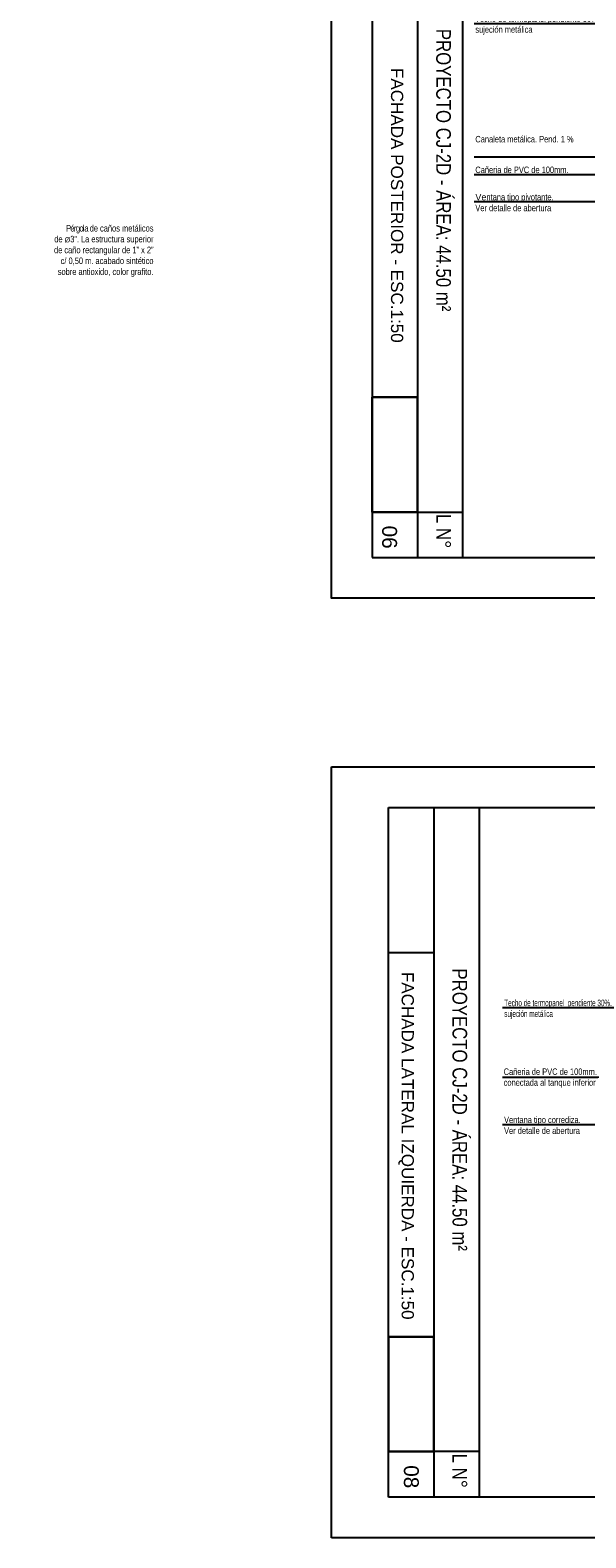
# Model space of a CAD drawing. Header units: millimetres. Extents: x 201 to 840, y 135 to 685.
# Tile 146 of 219: x 315.37 to 322.2, y 301.67 to 320.19. Entities that reach past the tile are written whole.
import ezdxf

# ---------------------------------------------------------------- set-up
doc = ezdxf.new("R2010")
doc.units = ezdxf.units.MM
for name, color, linetype in [('01', 1, 'Continuous'), ('LAMINA', 6, 'Continuous'), ('LLAMADAS', 1, 'Continuous'), ('TEXTO LAMINA', 2, 'Continuous')]:
    doc.layers.add(name, color=color, linetype=linetype)
doc.styles.add('ARIAL', font='arial.ttf', dxfattribs={"height": 0.06})
doc.styles.get("Standard").update_dxf_attribs({"font": 'arial.ttf'})
doc.dimstyles.new('05', dxfattribs={"dimscale": 0, "dimtxt": 0.09, "dimasz": 0.05, "dimexe": 0, "dimexo": 0, "dimgap": 0, "dimtad": 0, "dimzin": 0, "dimdsep": 46, "dimtxsty": 'Standard', "dimblk": 'OPEN90', "dimcen": 0.25, "dimclrd": 1, "dimclre": 1, "dimclrt": 3, "dimadec": 0, "dimazin": 0, "dimtfac": 1, "dimtofl": 0, "dimtmove": 2, "dimatfit": 3, "dimldrblk": 'BOXFILLED', "dimfxl": 1, "dimtolj": 1, "dimtzin": 0, "dimarcsym": 0})
picture_1 = doc.add_image_def('image2.png', size_in_pixel=(322, 127))
picture_2 = doc.add_image_def('image1.jpg', size_in_pixel=(635, 198))
picture_3 = doc.add_image_def('image5.jpg', size_in_pixel=(635, 198))
picture_4 = doc.add_image_def('image6.png', size_in_pixel=(322, 127))

msp = doc.modelspace()

# ---------------------------------------------------------------- linework, layer by layer
msp.add_lwpolyline([(319.077, 322.689), (334.324, 322.689), (334.324, 313.212), (319.077, 313.212)], close=True)
at = {"layer": '01'}
for points in [[(319.577, 315.683), (319.577, 314.271), (320.134, 314.271), (320.134, 315.683)], [(319.777, 304.137), (319.777, 302.725), (320.334, 302.725), (320.334, 304.137)]]:
    msp.add_lwpolyline(points, close=True, dxfattribs=at)
at = {"layer": 'LAMINA', "color": 2}
for p, q in [((320.691, 313.712), (320.691, 322.189)), ((319.577, 314.271), (320.691, 314.271)), ((319.777, 302.166), (319.777, 310.642)), ((320.891, 302.725), (319.777, 302.725))]:
    msp.add_line(p, q, dxfattribs=at)
at = {"layer": 'LAMINA', "color": 7}
for p, q in [((319.077, 311.142), (334.324, 311.142)), ((319.077, 301.666), (319.077, 311.142)), ((334.324, 301.666), (319.077, 301.666))]:
    msp.add_line(p, q, dxfattribs=at)
at = {"layer": 'LAMINA'}
for p, q in [((319.777, 310.642), (333.824, 310.642)), ((320.891, 310.642), (320.891, 302.166)), ((333.824, 302.166), (319.777, 302.166))]:
    msp.add_line(p, q, dxfattribs=at)
msp.add_lwpolyline([(319.577, 313.712), (333.624, 313.712), (333.624, 322.189), (319.577, 322.189)], close=True, dxfattribs=at)
at = {"layer": 'LAMINA', "color": 1}
for points in [[(320.134, 322.189), (320.134, 313.712)], [(320.334, 310.642), (320.334, 302.166)]]:
    msp.add_lwpolyline(points, dxfattribs=at)

# ---------------------------------------------------------------- texts
at = {"layer": 'LLAMADAS', "color": 2, "ltscale": 0.01, "char_height": 0.08, "style": 'ARIAL'}
for s, insert, width, attachment_point in [('{\\fTechnic|b0|i0|c2|p2;Techo de termopanel pendiente 30%. \\Psujeción metálica}', (320.845, 320.375), 4.32665, 1), ('{\\fTechnic|b0|i0|c2|p2;Canaleta metálica. Pend. 1 %}', (320.845, 318.894), 1.34638, 1), ('{\\fTechnic|b0|i0|c2|p2;Cañeria de PVC de 100mm.}', (320.845, 318.517), 4.32665, 1), ('Ve{\\fTechnic|b0|i0|c2|p2;ntana tipo pivotante.\\PVer detalle de abertura}', (320.845, 318.182), 4.32665, 1), ('{\\fTechnic|b0|i0|c2|p2;\\T0.8;Pérgola \\T1;de caños metálicos \\Pde \\H0.8x;Ø\\H1.25x;3”. La estructura superior \\Pde caño rectangular de 1” x 2”\\P c/ 0,50 m. acabado sintético \\Psobre antioxido, color grafito.}', (316.889, 317.799), 4.32665, 3), ('{\\fTechnic|b0|i0|c2|p2;Techo de termopanel  pendiente 30%. \\Psujeción metálica}', (321.2, 308.28), 1.5693, 1), ('{\\fTechnic|b0|i0|c2|p2;Cañeria de PVC de 100mm.\\Pconectada al tanque inferior}', (321.193, 307.434), 4.32665, 1), ('{\\fTechnic|b0|i0|c2|p2;Ventana tipo corrediza.\\PVer detalle de abertura}', (321.198, 306.843), 4.32665, 1)]:
    msp.add_mtext(s, dxfattribs=dict(at, insert=insert, width=width, attachment_point=attachment_point))
at = {"layer": 'TEXTO LAMINA', "color": 2, "style": 'ARIAL'}
for s, p in [('FACHADA POSTERIOR - ESC.1:50', (319.808, 319.729)), ('FACHADA LATERAL IZQUIERDA - ESC.1:50', (319.939, 308.621))]:
    msp.add_text(s, height=0.15, rotation=270, dxfattribs=at).set_placement(p)
at = {"layer": 'TEXTO LAMINA', "color": 4, "style": 'ARIAL'}
for s, p in [('06', (319.7, 314.105)), ('08', (319.967, 302.558))]:
    msp.add_text(s, height=0.1824, rotation=270, dxfattribs=at).set_placement(p)
at = {"layer": 'TEXTO LAMINA', "char_height": 0.18, "attachment_point": 1, "rotation": 270, "style": 'ARIAL'}
for s, width, insert in [('{\\fTechnic|b0|i0|c2|p2;PROYECTO CJ-2D - ÁREA: 44.50 m²}', 4.33806, (320.544, 320.209)), ('{\\fTechnic|b0|i0|c2|p2;L N°}', 0.53992, (320.544, 314.247)), ('{\\fTechnic|b0|i0|c2|p2;PROYECTO CJ-2D - ÁREA: 44.50 m²}', 4.33806, (320.744, 308.663)), ('{\\fTechnic|b0|i0|c2|p2;L N°}', 0.53992, (320.744, 302.7))]:
    msp.add_mtext_dynamic_manual_height_columns(s, width=width, gutter_width=12.5, heights=[0], dxfattribs=dict(at, insert=insert))

# ---------------------------------------------------------------- pictures from other files: only their frames are drawn
image = msp.add_image(picture_1, insert=(319.577, 315.683), size_in_units=(1.412, 0.557), rotation=-90)
image.dxf.flags = 7
image = msp.add_image(picture_2, insert=(319.777, 310.642), size_in_units=(1.787, 0.557), rotation=-90)
image.dxf.flags = 7
image = msp.add_image(picture_1, insert=(319.777, 304.137), size_in_units=(1.412, 0.557), rotation=-90)
image.dxf.flags = 7
at = {"layer": '01'}
image = msp.add_image(picture_4, insert=(319.577, 315.683), size_in_units=(1.412, 0.557), rotation=-90, dxfattribs=at)
image.dxf.flags = 7
image = msp.add_image(picture_3, insert=(319.777, 310.642), size_in_units=(1.787, 0.557), rotation=-90, dxfattribs=at)
image.dxf.flags = 7
image = msp.add_image(picture_4, insert=(319.777, 304.137), size_in_units=(1.412, 0.557), rotation=-90, dxfattribs=at)
image.dxf.flags = 7

# ---------------------------------------------------------------- leaders
at = {"layer": 'LLAMADAS'}
for points in [[(323.576, 319.954), (323.576, 320.273), (320.83, 320.273)], [(322.419, 318.633), (320.83, 318.633)], [(322.773, 318.417), (320.83, 318.417)], [(324.727, 318.082), (320.83, 318.082)], [(325.14, 307.986), (325.14, 308.178), (321.179, 308.178)], [(323.996, 307.324), (321.179, 307.324)], [(325.747, 306.743), (321.179, 306.743)]]:
    msp.add_leader(points, dimstyle='05', override={"dimscale": 1, "dimasz": 0.09, "dimldrblk": 'OPEN90'}, dxfattribs=at)

doc.saveas('drawing.dxf')
